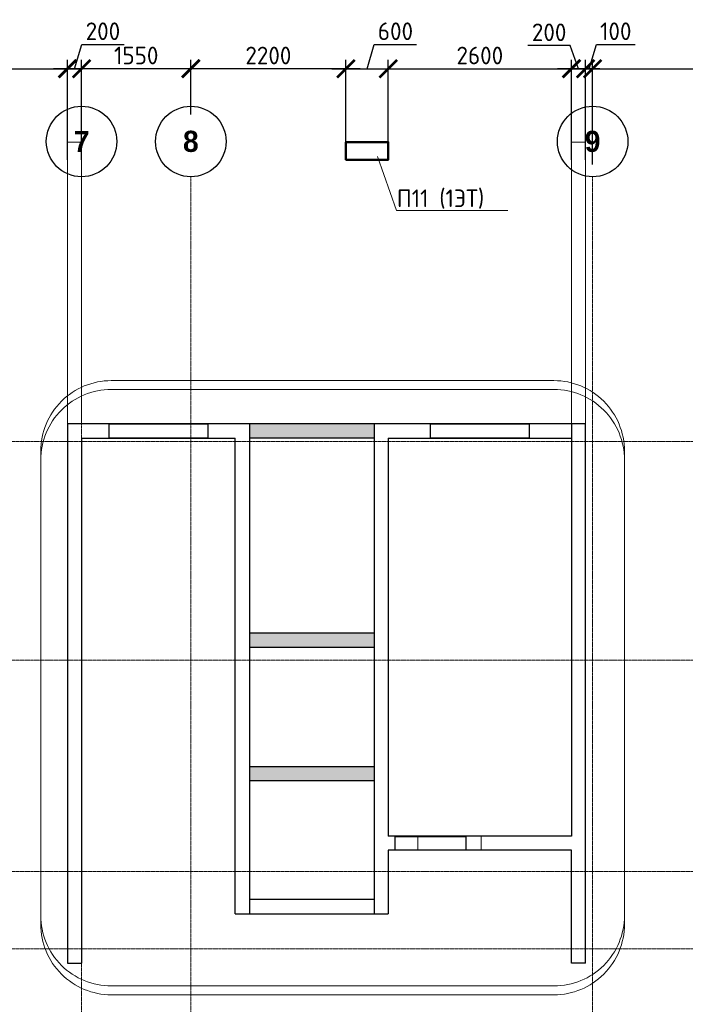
# Model space of a CAD drawing. Header units: millimetres. Extents: x 263826 to 1718326, y -423071 to 70137.
# Tile 164 of 256: x 374316 to 383759, y -69132 to -55159. Entities that reach past the tile are written whole.
import ezdxf
from ezdxf import colors
from ezdxf.entities.mleader import LeaderData, LeaderLine
from ezdxf.math import Vec2, Vec3

# ---------------------------------------------------------------- set-up
doc = ezdxf.new("R2010")
doc.units = ezdxf.units.MM
doc.linetypes.add('______5', pattern=[1100, 800, -100, 100, -100])
doc.linetypes.add('осевая', pattern=[50.8, 31.75, -6.35, 6.35, -6.35])
for name, color, linetype, lineweight in [('Конструкции 0.5', 5, 'Continuous', 50), ('Надписи', 200, 'Continuous', 18), ('Оси', 40, '______5', 18), ('подоснова', 151, 'Continuous', 5), ('размер', 1, 'Continuous', 25), ('РАЗМЕРЫ', 1, 'Continuous', 9), ('СТЕНЫ', 3, 'Continuous', 30)]:
    doc.layers.add(name, color=color, linetype=linetype, lineweight=lineweight)
doc.styles.add('Century Gothic', font='GOTHIC.TTF')
doc.styles.add('GOST-2.304_Type-B', font='GOST_Common.ttf')
doc.dimstyles.new('СПДС', dxfattribs={"dimscale": 100, "dimtxt": 2.5, "dimasz": 2.5, "dimexe": 1.25, "dimexo": 0, "dimtad": 1, "dimdec": 0, "dimtxsty": 'GOST-2.304_Type-B', "dimblk": 'ARCHTICK', "dimcen": 2.5, "dimdle": 2, "dimadec": 0, "dimazin": 2, "dimtfac": 0.75, "dimtdec": 0, "dimtmove": 1, "dimatfit": 3, "dimfxl": 1, "dimtolj": 1, "dimarcsym": 1})

# ---------------------------------------------------------------- blocks, each defined once
blk = doc.blocks.new('_ArchTick')
at = {"color": 0, "linetype": 'ByBlock', "const_width": 0.15}
blk.add_lwpolyline([(-0.5, -0.5), (0.5, 0.5)], dxfattribs=at)
blk = doc.blocks.new('*D3072')
at = {"layer": 'DEFPOINTS', "color": 0, "transparency": 16777216}
for p in [(382344, -55854), (382344, -57146), (382444, -57215)]:
    blk.add_point(p, dxfattribs=at)
at = {"layer": 'РАЗМЕРЫ', "color": 0, "lineweight": -2, "transparency": 16777216}
for p, q in [((382394, -55854), (382497, -55510)), ((382497, -55510), (383047, -55510)), ((382344, -57146), (382344, -55729)), ((382444, -57215), (382444, -55729)), ((382344, -55854), (382094, -55854)), ((382444, -55854), (382344, -55854)), ((382444, -55854), (382344, -55854)), ((382444, -55854), (382694, -55854))]:
    blk.add_line(p, q, dxfattribs=at)
at = {"layer": 'РАЗМЕРЫ', "color": 0, "lineweight": -2, "transparency": 16777216, "xscale": 250, "yscale": 250, "zscale": 250}
blk.add_blockref('_ArchTick', (382344, -55854), dxfattribs=at)
at = {"layer": 'РАЗМЕРЫ', "color": 0, "lineweight": -2, "transparency": 16777216, "xscale": 250, "yscale": 250, "zscale": 250, "rotation": 180}
blk.add_blockref('_ArchTick', (382444, -55854), dxfattribs=at)
at = {"layer": 'РАЗМЕРЫ', "color": 0, "lineweight": 0, "transparency": 16777216, "insert": (382772, -55323), "char_height": 250, "attachment_point": 5, "style": 'GOST-2.304_Type-B'}
blk.add_mtext('\\A1;100', dxfattribs=at)
blk = doc.blocks.new('*D3073')
at = {"layer": 'DEFPOINTS', "color": 0, "transparency": 16777216}
for p in [(382144, -55854), (382144, -57146), (382344, -57146)]:
    blk.add_point(p, dxfattribs=at)
at = {"layer": 'РАЗМЕРЫ', "color": 0, "lineweight": -2, "transparency": 16777216}
for p, q in [((382127, -55525), (381527, -55525)), ((382244, -55854), (382127, -55525)), ((382144, -57146), (382144, -55729)), ((382344, -57146), (382344, -55729)), ((382544, -55854), (381944, -55854))]:
    blk.add_line(p, q, dxfattribs=at)
at = {"layer": 'РАЗМЕРЫ', "color": 0, "lineweight": -2, "transparency": 16777216, "xscale": 250, "yscale": 250, "zscale": 250, "rotation": 180}
blk.add_blockref('_ArchTick', (382144, -55854), dxfattribs=at)
at = {"layer": 'РАЗМЕРЫ', "color": 0, "lineweight": -2, "transparency": 16777216, "xscale": 250, "yscale": 250, "zscale": 250}
blk.add_blockref('_ArchTick', (382344, -55854), dxfattribs=at)
at = {"layer": 'РАЗМЕРЫ', "color": 0, "lineweight": 0, "transparency": 16777216, "insert": (381827, -55338), "char_height": 250, "attachment_point": 5, "style": 'GOST-2.304_Type-B'}
blk.add_mtext('\\A1;200', dxfattribs=at)
blk = doc.blocks.new('*D3074')
at = {"layer": 'DEFPOINTS', "color": 0, "transparency": 16777216}
for p in [(376744, -55854), (376744, -56502), (378944, -56896)]:
    blk.add_point(p, dxfattribs=at)
at = {"layer": 'РАЗМЕРЫ', "color": 0, "lineweight": -2, "transparency": 16777216}
for p, q in [((376744, -56502), (376744, -55729)), ((378944, -56896), (378944, -55729)), ((379144, -55854), (376544, -55854))]:
    blk.add_line(p, q, dxfattribs=at)
at = {"layer": 'РАЗМЕРЫ', "color": 0, "lineweight": -2, "transparency": 16777216, "xscale": 250, "yscale": 250, "zscale": 250, "rotation": 180}
blk.add_blockref('_ArchTick', (376744, -55854), dxfattribs=at)
at = {"layer": 'РАЗМЕРЫ', "color": 0, "lineweight": -2, "transparency": 16777216, "xscale": 250, "yscale": 250, "zscale": 250}
blk.add_blockref('_ArchTick', (378944, -55854), dxfattribs=at)
at = {"layer": 'РАЗМЕРЫ', "color": 0, "lineweight": 0, "transparency": 16777216, "insert": (377844, -55667), "char_height": 250, "attachment_point": 5, "style": 'GOST-2.304_Type-B'}
blk.add_mtext('\\A1;2200', dxfattribs=at)
blk = doc.blocks.new('*D3075')
at = {"layer": 'DEFPOINTS', "color": 0, "transparency": 16777216}
for p in [(375194, -55854), (376744, -56502), (375194, -57146)]:
    blk.add_point(p, dxfattribs=at)
at = {"layer": 'РАЗМЕРЫ', "color": 0, "lineweight": -2, "transparency": 16777216}
for p, q in [((375194, -57146), (375194, -55729)), ((376744, -56502), (376744, -55729)), ((376944, -55854), (374994, -55854))]:
    blk.add_line(p, q, dxfattribs=at)
at = {"layer": 'РАЗМЕРЫ', "color": 0, "lineweight": -2, "transparency": 16777216, "xscale": 250, "yscale": 250, "zscale": 250, "rotation": 180}
blk.add_blockref('_ArchTick', (375194, -55854), dxfattribs=at)
at = {"layer": 'РАЗМЕРЫ', "color": 0, "lineweight": -2, "transparency": 16777216, "xscale": 250, "yscale": 250, "zscale": 250}
blk.add_blockref('_ArchTick', (376744, -55854), dxfattribs=at)
at = {"layer": 'РАЗМЕРЫ', "color": 0, "lineweight": 0, "transparency": 16777216, "insert": (375969, -55667), "char_height": 250, "attachment_point": 5, "style": 'GOST-2.304_Type-B'}
blk.add_mtext('\\A1;1550', dxfattribs=at)
blk = doc.blocks.new('*D3076')
at = {"layer": 'DEFPOINTS', "color": 0, "transparency": 16777216}
for p in [(374994, -55854), (374994, -57146), (375194, -57146)]:
    blk.add_point(p, dxfattribs=at)
at = {"layer": 'РАЗМЕРЫ', "color": 0, "lineweight": -2, "transparency": 16777216}
for p, q in [((375094, -55854), (375197, -55510)), ((375197, -55510), (375797, -55510)), ((374994, -57146), (374994, -55729)), ((375194, -57146), (375194, -55729)), ((375394, -55854), (374794, -55854))]:
    blk.add_line(p, q, dxfattribs=at)
at = {"layer": 'РАЗМЕРЫ', "color": 0, "lineweight": -2, "transparency": 16777216, "xscale": 250, "yscale": 250, "zscale": 250, "rotation": 180}
blk.add_blockref('_ArchTick', (374994, -55854), dxfattribs=at)
at = {"layer": 'РАЗМЕРЫ', "color": 0, "lineweight": -2, "transparency": 16777216, "xscale": 250, "yscale": 250, "zscale": 250}
blk.add_blockref('_ArchTick', (375194, -55854), dxfattribs=at)
at = {"layer": 'РАЗМЕРЫ', "color": 0, "lineweight": 0, "transparency": 16777216, "insert": (375497, -55323), "char_height": 250, "attachment_point": 5, "style": 'GOST-2.304_Type-B'}
blk.add_mtext('\\A1;200', dxfattribs=at)
blk = doc.blocks.new('*D3206')
at = {"layer": 'DEFPOINTS', "color": 0, "transparency": 16777216}
for p in [(374994, -55854), (374994, -56770, 3100), (368694, -56896, 3100)]:
    blk.add_point(p, dxfattribs=at)
at = {"layer": 'РАЗМЕРЫ', "color": 0, "lineweight": -2, "transparency": 16777216}
for p, q in [((368694, -56896), (368694, -55729)), ((374994, -56770), (374994, -55729)), ((368494, -55854), (375194, -55854))]:
    blk.add_line(p, q, dxfattribs=at)
at = {"layer": 'РАЗМЕРЫ', "color": 0, "lineweight": -2, "transparency": 16777216, "xscale": 250, "yscale": 250, "zscale": 250, "rotation": 180}
blk.add_blockref('_ArchTick', (368694, -55854), dxfattribs=at)
at = {"layer": 'РАЗМЕРЫ', "color": 0, "lineweight": -2, "transparency": 16777216, "xscale": 250, "yscale": 250, "zscale": 250}
blk.add_blockref('_ArchTick', (374994, -55854), dxfattribs=at)
at = {"layer": 'РАЗМЕРЫ', "color": 0, "lineweight": 0, "transparency": 16777216, "insert": (371844, -55667), "char_height": 250, "attachment_point": 5, "style": 'GOST-2.304_Type-B'}
blk.add_mtext('\\A1;6300', dxfattribs=at)
blk = doc.blocks.new('*D3207')
at = {"layer": 'DEFPOINTS', "color": 0, "transparency": 16777216}
for p in [(379544, -55854), (378944, -56896, 3100), (379544, -56896, 3100)]:
    blk.add_point(p, dxfattribs=at)
at = {"layer": 'РАЗМЕРЫ', "color": 0, "lineweight": -2, "transparency": 16777216}
for p, q in [((379244, -55854), (379347, -55510)), ((379347, -55510), (379947, -55510)), ((378944, -56896), (378944, -55729)), ((379544, -56896), (379544, -55729)), ((378744, -55854), (379744, -55854))]:
    blk.add_line(p, q, dxfattribs=at)
at = {"layer": 'РАЗМЕРЫ', "color": 0, "lineweight": -2, "transparency": 16777216, "xscale": 250, "yscale": 250, "zscale": 250, "rotation": 180}
blk.add_blockref('_ArchTick', (378944, -55854), dxfattribs=at)
at = {"layer": 'РАЗМЕРЫ', "color": 0, "lineweight": -2, "transparency": 16777216, "xscale": 250, "yscale": 250, "zscale": 250}
blk.add_blockref('_ArchTick', (379544, -55854), dxfattribs=at)
at = {"layer": 'РАЗМЕРЫ', "color": 0, "lineweight": 0, "transparency": 16777216, "insert": (379647, -55323), "char_height": 250, "attachment_point": 5, "style": 'GOST-2.304_Type-B'}
blk.add_mtext('\\A1;600', dxfattribs=at)
blk = doc.blocks.new('*D3208')
at = {"layer": 'DEFPOINTS', "color": 0, "transparency": 16777216}
for p in [(382144, -55854), (382144, -56576, 3100), (379544, -56896, 3100)]:
    blk.add_point(p, dxfattribs=at)
at = {"layer": 'РАЗМЕРЫ', "color": 0, "lineweight": -2, "transparency": 16777216}
for p, q in [((379544, -56896), (379544, -55729)), ((382144, -56576), (382144, -55729)), ((379344, -55854), (382344, -55854))]:
    blk.add_line(p, q, dxfattribs=at)
at = {"layer": 'РАЗМЕРЫ', "color": 0, "lineweight": -2, "transparency": 16777216, "xscale": 250, "yscale": 250, "zscale": 250, "rotation": 180}
blk.add_blockref('_ArchTick', (379544, -55854), dxfattribs=at)
at = {"layer": 'РАЗМЕРЫ', "color": 0, "lineweight": -2, "transparency": 16777216, "xscale": 250, "yscale": 250, "zscale": 250}
blk.add_blockref('_ArchTick', (382144, -55854), dxfattribs=at)
at = {"layer": 'РАЗМЕРЫ', "color": 0, "lineweight": 0, "transparency": 16777216, "insert": (380844, -55667), "char_height": 250, "attachment_point": 5, "style": 'GOST-2.304_Type-B'}
blk.add_mtext('\\A1;2600', dxfattribs=at)
blk = doc.blocks.new('*D3209')
at = {"layer": 'DEFPOINTS', "color": 0, "transparency": 16777216}
for p in [(386244, -55854), (386244, -56896, 3100), (382444, -57215, 3100)]:
    blk.add_point(p, dxfattribs=at)
at = {"layer": 'РАЗМЕРЫ', "color": 0, "lineweight": -2, "transparency": 16777216}
for p, q in [((382444, -57215), (382444, -55729)), ((386244, -56896), (386244, -55729)), ((382244, -55854), (386444, -55854))]:
    blk.add_line(p, q, dxfattribs=at)
at = {"layer": 'РАЗМЕРЫ', "color": 0, "lineweight": -2, "transparency": 16777216, "xscale": 250, "yscale": 250, "zscale": 250, "rotation": 180}
blk.add_blockref('_ArchTick', (382444, -55854), dxfattribs=at)
at = {"layer": 'РАЗМЕРЫ', "color": 0, "lineweight": -2, "transparency": 16777216, "xscale": 250, "yscale": 250, "zscale": 250}
blk.add_blockref('_ArchTick', (386244, -55854), dxfattribs=at)
at = {"layer": 'РАЗМЕРЫ', "color": 0, "lineweight": 0, "transparency": 16777216, "insert": (384344, -55667), "char_height": 250, "attachment_point": 5, "style": 'GOST-2.304_Type-B'}
blk.add_mtext('\\A1;3800', dxfattribs=at)
blk = doc.blocks.new('_None')
blk = doc.blocks.new('NSY101')
at = {"color": 0, "linetype": 'ByBlock', "lineweight": -2}
blk.add_circle((0, 0), 50, dxfattribs=at)
blk = doc.blocks.new('СЛОЖНЫЙ_ОБЪЕКТ_3')
at = {"layer": 'Оси', "color": 16, "linetype": 'Continuous', "lineweight": 25, "transparency": 33554687, "xscale": 9.999999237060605, "yscale": 9.999999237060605, "zscale": 9.999999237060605}
blk.add_blockref('NSY101', (24563, -989), dxfattribs=at)
at = {"layer": 'Оси', "color": 16, "linetype": 'Continuous', "lineweight": 25, "transparency": 33554687, "insert": (24563, -989), "char_height": 300, "width": 385, "attachment_point": 5, "style": 'Century Gothic'}
blk.add_mtext('\\A1;{\\fCentury Gothic|i0|b1;\\H300.000000;\\W1.000000;\\C16;7}\\P', dxfattribs=at)
blk = doc.blocks.new('СЛОЖНЫЙ_ОБЪЕКТ_4')
at = {"layer": 'Оси', "color": 16, "linetype": 'Continuous', "lineweight": 25, "transparency": 33554687, "xscale": 9.999999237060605, "yscale": 9.999999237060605, "zscale": 9.999999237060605}
blk.add_blockref('NSY101', (26113, -989), dxfattribs=at)
at = {"layer": 'Оси', "color": 16, "linetype": 'Continuous', "lineweight": 25, "transparency": 33554687, "insert": (26113, -989), "char_height": 300, "width": 385, "attachment_point": 5, "style": 'Century Gothic'}
blk.add_mtext('\\A1;{\\fCentury Gothic|i0|b1;\\H300.000000;\\W1.000000;\\C16;8}\\P', dxfattribs=at)
blk = doc.blocks.new('СЛОЖНЫЙ_ОБЪЕКТ_16')
at = {"layer": 'Оси', "color": 16, "linetype": 'Continuous', "lineweight": 25, "transparency": 33554687, "xscale": 9.999999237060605, "yscale": 9.999999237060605, "zscale": 9.999999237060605}
blk.add_blockref('NSY101', (31813, -989), dxfattribs=at)
at = {"layer": 'Оси', "color": 16, "linetype": 'Continuous', "lineweight": 25, "transparency": 33554687, "insert": (31813, -989), "char_height": 300, "width": 385, "attachment_point": 5, "style": 'Century Gothic'}
blk.add_mtext('\\A1;{\\fCentury Gothic|i0|b1;\\H300.000000;\\W1.000000;\\C16;9}\\P', dxfattribs=at)
blk = doc.blocks.new('оси2')
at = {"layer": 'Оси', "color": 16, "linetype": 'осевая', "lineweight": 0, "ltscale": 0.5, "transparency": 33554687}
for p, q in [((1003495.5, 5465.4), (1003495.5, -20739.3)), ((1005045.5, 5465.4), (1005045.5, -20739.3)), ((1010745.5, 5465.4), (1010745.5, -20739.3)), ((979200, 1707.1), (1032582.1, 1707.1)), ((979200, -1392.9), (1032582.1, -1392.9)), ((979200, -4392.9), (1032582.1, -4392.9)), ((979200, -5492.9), (1032582.1, -5492.9))]:
    blk.add_line(p, q, dxfattribs=at)
at = {"layer": 'Оси', "color": 16, "linetype": 'Continuous', "lineweight": 25, "transparency": 33554687}
for name in ['СЛОЖНЫЙ_ОБЪЕКТ_3', 'СЛОЖНЫЙ_ОБЪЕКТ_4', 'СЛОЖНЫЙ_ОБЪЕКТ_16']:
    blk.add_blockref(name, (978932, 6954.9), dxfattribs=at)
blk = doc.blocks.new('51151')
at = {"layer": 'размер', "transparency": 33554648}
h = blk.add_hatch(dxfattribs=at)
h.set_pattern_fill('ANGLE', color=1)
h.set_pattern_definition([(0, (-80889.135, -157681.985), (0, 6.985), [5.08, -1.905]), (90, (-80889.135, -157681.985), (-6.985, 4e-16), [5.08, -1.905])])
h.paths.add_polyline_path([(387260, -184179.4), (386683.9, -184179.4, 0.0636254), (386641.9, -184379.4), (387260, -184379.4)])
h.paths.add_polyline_path([(386683.9, -184179.4), (386188.5, -184179.4, -0.0586788), (386210.5, -184366.7, -0.0039429), (386210.4, -184379.4), (386641.9, -184379.4, -0.0636254)])
h.paths.add_polyline_path([(386188.5, -184179.4), (385490.1, -184179.4), (385490.1, -184379.4), (386210.4, -184379.4, 0.0039429), (386210.5, -184366.7, 0.0586788)])
h = blk.add_hatch(dxfattribs=at)
h.set_pattern_fill('ANGLE', color=1)
h.set_pattern_definition([(0, (-80889.135, -157681.831), (0, 6.985), [5.08, -1.905]), (90, (-80889.135, -157681.831), (-6.985, 4e-16), [5.08, -1.905])])
h.paths.add_polyline_path([(386908.1, -187149.3), (385815.4, -187149.3, -0.0730536), (385834, -187275.6, -0.0420999), (385827.8, -187349.3), (386904.4, -187349.3, -0.0527689), (386894.7, -187257.3, -0.0621567)])
h.paths.add_polyline_path([(387260, -187149.3), (386908.1, -187149.3, 0.0621567), (386894.7, -187257.3, 0.0527689), (386904.4, -187349.3), (387260, -187349.3)])
h.paths.add_polyline_path([(385815.4, -187149.3), (385490.1, -187149.3), (385490.1, -187349.3), (385827.8, -187349.3, 0.0420999), (385834, -187275.6, 0.0730536)])
h = blk.add_hatch(dxfattribs=at)
h.set_pattern_fill('ANGLE', color=1)
h.set_pattern_definition([(0, (-80889.135, -157682.8524), (0, 6.985), [5.08, -1.905]), (90, (-80889.135, -157682.8524), (-6.985, 4e-16), [5.08, -1.905])])
h.paths.add_polyline_path([(387260, -189040.3), (386907.4, -189040.3, 0.0317132), (386903.9, -189095.9, 0.0839048), (386928.3, -189240.3), (387260, -189240.3)])
h.paths.add_polyline_path([(386903.9, -189095.9, -0.0317132), (386907.4, -189040.3), (385877.7, -189040.3, -0.0719225), (385895.7, -189164.8, -0.0431961), (385889.2, -189240.3), (386928.3, -189240.3, -0.0839048)])
h.paths.add_polyline_path([(385877.7, -189040.3), (385490.1, -189040.3), (385490.1, -189240.3), (385889.2, -189240.3, 0.0431961), (385895.7, -189164.8, 0.0719225)])
at = {"layer": 'РАЗМЕРЫ', "color": 1, "elevation": 560}
blk.add_lwpolyline([(383531.2, -183690.4), (389811.3, -183690.4, -0.4142136), (390811.3, -184690.4), (390811.3, -191280.8, -0.4142136), (389811.3, -192280.8), (383531.2, -192280.8, -0.4142136), (382531.2, -191280.8), (382531.2, -184690.4, -0.4142136)], format="xyb", close=True, dxfattribs=at)
at = {"layer": 'СТЕНЫ', "linetype": 'Continuous', "transparency": 33554687}
for p, q in [((385490, -184180.5, 360), (385490, -191130.5, 360)), ((387260, -184180.5, 360), (387260, -191130.5, 360)), ((390060, -184180.5, 360), (390060, -190030.5, 360)), ((382910, -184430.5, 360), (382910, -191830.5, 360)), ((383110, -184380.5, 360), (383110, -191830.5, 360)), ((383110, -184380.5, 360), (385290, -184380.5, 360)), ((385290, -191130.5, 360), (385290, -184380.5, 360)), ((387260, -184380.5, 360), (385490, -184380.5, 360)), ((387460, -184380.5, 360), (390060, -184380.5, 360)), ((387460, -184380.5, 360), (387460, -190030.5, 360)), ((390260, -191830.5, 360), (390260, -184430.5, 360)), ((387260, -187150.5, 360), (385490, -187150.5, 360)), ((387260, -187350.5, 360), (385490, -187350.5, 360)), ((385490, -189040.5, 360), (387260, -189040.5, 360)), ((385490, -189240.5, 360), (387260, -189240.5, 360)), ((390060, -190030.5, 360), (387460, -190030.5, 360)), ((390060, -190230.5, 360), (387460, -190230.5, 360)), ((387460, -190230.5, 360), (387460, -191130.5, 360)), ((390060, -191830.5, 360), (390060, -190230.5, 360)), ((387260, -190930.5, 360), (385490, -190930.5, 360)), ((385290, -191130.5, 360), (387460, -191130.5, 360)), ((382910, -191830.5, 360), (383110, -191830.5, 360)), ((390260, -191830.5, 360), (390060, -191830.5, 360))]:
    blk.add_line(p, q, dxfattribs=at)
at = {"layer": 'СТЕНЫ', "linetype": 'Continuous', "transparency": 33554687, "elevation": 360}
blk.add_lwpolyline([(390260, -184430.5), (390260.1, -184180.5), (382910.1, -184180.5), (382910.1, -184430.5)], dxfattribs=at)
at = {"layer": 'СТЕНЫ', "linetype": 'Continuous', "transparency": 33554687}
for points in [[(383500.1, -184177.5), (384899.9, -184177.5), (384899.9, -184380.5), (383500.1, -184380.5)], [(383500.1, -184177.5), (384899.9, -184177.5), (384899.9, -184380.5), (383500.1, -184380.5)], [(388060.4, -184177.5), (389460.1, -184177.5), (389460.1, -184380.5), (388060.4, -184380.5)], [(388060.4, -184177.5), (389460.1, -184177.5), (389460.1, -184380.5), (388060.4, -184380.5)]]:
    blk.add_lwpolyline(points, close=True, dxfattribs=at)
at = {"layer": 'СТЕНЫ', "linetype": 'Continuous', "transparency": 33554687, "elevation": 360}
blk.add_lwpolyline([(387560, -190032.3), (388560, -190032.3), (388560, -190230.5), (387560, -190230.5)], close=True, dxfattribs=at)
at = {"layer": 'РАЗМЕРЫ'}
blk.add_blockref('оси2', (-620385.4, -186137.6, -560), dxfattribs=at)
at = {"layer": 'Надписи', "color": 0, "ltscale": 0.3}
ml = blk.add_multileader_mtext('Standard', dxfattribs=at)
ml.set_content('{\\C256;см. том \\C0;24-04-КЖ.2-3.1}', color=4, style='GOST-2.304_Type-B')
ml.set_leader_properties(color=256, linetype='ByLayer', lineweight=15)
ml.set_arrow_properties(name='NONE')
ml.build(insert=Vec2(0, 0))
ml.multileader.update_dxf_attribs({"text_left_attachment_type": 6, "text_right_attachment_type": 6, "dogleg_length": 0.1, "arrow_head_size": 18})
ctx = ml.context
ctx.base_point, ctx.char_height, ctx.arrow_head_size, ctx.landing_gap_size, ctx.plane_origin = Vec3(387932.4, -183362.4), 250, 18, 20, Vec3(383920.7, -182775)
ctx.left_attachment, ctx.right_attachment, ctx.text_align_type = 6, 6, 1
notes = []
notes.append((ctx, [(1, (1, 1, 0), (387932.3, -183362.4), (1, 0), 0.1, [(2, [(387054.8, -183690.4), (387054.8, -183690.4), (387054.8, -183690.4)], 0, [])])]))
ctx.mtext.insert, ctx.mtext.alignment, ctx.mtext.flow_direction = Vec3(389700.5, -183062.4), 2, 5
for ctx, leaders in notes:
    for number, flags, end, landing, length, lines in leaders:
        leader = LeaderData()
        leader.index, (leader.has_last_leader_line, leader.has_dogleg_vector, leader.attachment_direction) = number, flags
        leader.last_leader_point, leader.dogleg_vector, leader.dogleg_length = Vec3(end), Vec3(landing), length
        for number, points, colour, breaks in lines:
            line = LeaderLine()
            line.index, line.vertices, line.color, line.breaks = number, Vec3.list(points), colors.encode_raw_color(colour), breaks
            leader.lines.append(line)
        ctx.leaders.append(leader)

msp = doc.modelspace()

# ---------------------------------------------------------------- linework, layer by layer
at = {"layer": 'Конструкции 0.5', "color": 30, "lineweight": 20, "true_color": 0xf26722}
for p, q in [((375194.25096, -56896.10566, -360), (374994.25096, -56896.10566, -360)), ((374994.25096, -56896.10581, -360), (374994.25096, -60066.10541, -360)), ((375194.25096, -60896.10601, -360), (375194.25096, -56896.10581, -360)), ((382344.08379, -56896.10506, -360), (382144.08379, -56896.10506, -360)), ((382144.08379, -56896.10571, -360), (382144.08379, -60896.10601, -360)), ((382344.08379, -66534.26532, -360), (382344.08379, -56896.10506, -360)), ((374994.25096, -60066.10541, -360), (374994.25096, -60186.10541, -360)), ((374994.25096, -60186.10541, -360), (374994.25096, -62146.10567, -360)), ((375694.25096, -60896.10601, -360), (375194.25096, -60896.10601, -360)), ((379964.25096, -60896.10601, -360), (375655.09423, -60896.10601, -360)), ((382144.08379, -60896.10601, -360), (379909.12249, -60896.10601, -360)), ((375194.25096, -61096.10601, -360), (375694.25096, -61096.10601, -360)), ((375194.25096, -67296.10528, -360), (375194.25096, -61096.10601, -360)), ((375694.25096, -61096.10601, -360), (377373.99046, -61096.10601, -360)), ((377373.99046, -61096.10601, -360), (377373.99046, -67646.10564, -360)), ((377573.99046, -61096.10601, -360), (379344.25096, -61096.10601, -360)), ((377573.99046, -63866.10597, -360), (377573.99046, -61096.10601, -360)), ((379344.25096, -61096.10601, -360), (379344.25096, -63866.10597, -360)), ((379544.25096, -61096.10601, -360), (379964.25096, -61096.10601, -360)), ((379544.25096, -66746.10567, -360), (379544.25096, -61096.10601, -360)), ((379963.63314, -61096.10601, -360), (382144.08379, -61096.10601, -360)), ((382144.08379, -61096.10601, -360), (382144.08379, -66746.10567, -360)), ((374994.25096, -62146.10567, -360), (374994.25096, -62266.10567, -360)), ((374994.25096, -62266.10567, -360), (374994.25096, -64096.10572, -360)), ((379344.25096, -63866.10597, -360), (377573.99046, -63866.10597, -360)), ((374994.25096, -64096.10572, -360), (374994.25096, -64216.10572, -360)), ((377573.99046, -64066.10597, -360), (379344.25096, -64066.10597, -360)), ((377574.08379, -64066.10628, -360), (377574.08379, -65756.10628, -360)), ((379344.25096, -64066.10597, -360), (379344.25096, -65756.10597, -360)), ((374994.25096, -64216.10572, -360), (374994.25096, -65746.10567, -360)), ((374994.25096, -65746.10567, -360), (374994.25096, -65866.10567, -360)), ((379344.25096, -65756.10597, -360), (377573.99046, -65756.10597, -360)), ((374994.25096, -65866.10567, -360), (374994.25096, -67246.10567, -360)), ((377573.99046, -65956.10597, -360), (379344.25096, -65956.10597, -360)), ((377573.99046, -67646.10564, -360), (377573.99046, -65956.10597, -360)), ((379344.25096, -65956.10597, -360), (379344.25096, -67646.10564, -360)), ((382344.08379, -66946.10522, -360), (382344.08379, -66534.26532, -360)), ((379964.25096, -66746.10567, -360), (379544.25096, -66746.10567, -360)), ((379964.25096, -66746.10567, -360), (379964.25096, -66946.10567, -360)), ((380864.25096, -66946.10567, -360), (380864.25096, -66746.10567, -360)), ((382144.08379, -66746.10567, -360), (380864.25096, -66746.10567, -360)), ((379544.25096, -67646.10564, -360), (379544.25096, -66946.10567, -360)), ((379544.25096, -66946.10567, -360), (379964.25096, -66946.10567, -360)), ((380864.25096, -66946.10567, -360), (382144.08379, -66946.10567)), ((382144.08379, -66946.10567, -360), (382144.08379, -68546.10564, -360)), ((382344.08379, -68546.10564, -360), (382344.08379, -66946.10567, -360)), ((374994.25096, -67246.10567, -360), (374994.25096, -67296.10528, -360)), ((374994.25096, -67296.10528, -360), (374994.25096, -67366.10567, -360)), ((375194.25096, -68546.10567, -360), (375194.25096, -67296.10528, -360)), ((374994.25096, -67366.10567, -360), (374994.25096, -68546.10567, -360)), ((377373.99046, -67646.10564, -360), (377373.99046, -67846.10564, -360)), ((379344.25096, -67646.10564, -360), (377573.99046, -67646.10564, -360)), ((379544.25096, -67846.10564, -360), (379544.25096, -67646.10564, -360)), ((377373.99046, -67846.10564, -360), (379544.25096, -67846.10564, -360)), ((374994.25096, -68546.10567, -360), (375194.25096, -68546.10567, -360)), ((382144.08379, -68546.10564, -360), (382344.08379, -68546.10564, -360))]:
    msp.add_line(p, q, dxfattribs=at)
at = {"layer": 'Конструкции 0.5', "color": 30, "true_color": 0xf26722, "elevation": -360}
msp.add_lwpolyline([(378944.10216, -56896.10581), (379544.10212, -56896.10581), (379544.10212, -57146.10581), (378944.10216, -57146.10581)], close=True, dxfattribs=at)
at = {"layer": 'РАЗМЕРЫ', "color": 30, "lineweight": 20, "true_color": 0xf26722, "elevation": -360}
for points in [[(374994.25096, -56896.10566), (375194.34672, -56896.10566), (375194.34672, -60896.10601), (374994.25096, -60896.10601)], [(379344.25096, -67846.10564), (377573.99046, -67846.10564), (377573.99046, -67646.10564), (379344.25096, -67646.10564)]]:
    msp.add_lwpolyline(points, close=True, dxfattribs=at)
at = {"layer": 'РАЗМЕРЫ', "color": 30, "true_color": 0xf26722, "elevation": -160}
msp.add_lwpolyline([(375615.48036, -60281.01007), (381895.54718, -60281.01007, -0.4142135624), (382895.54718, -61281.01007), (382895.54718, -67871.42284, -0.4142135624), (381895.54718, -68871.42284), (375615.48036, -68871.42284, -0.4142135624), (374615.48036, -67871.42284), (374615.48036, -61281.01007, -0.4142135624)], format="xyb", close=True, dxfattribs=at)
at = {"layer": 'РАЗМЕРЫ', "color": 30, "lineweight": 20, "true_color": 0xf26722, "elevation": -360}
msp.add_lwpolyline([(375194.25096, -60896.10601), (374994.25096, -60896.10601), (382344.08379, -60896.10601)], dxfattribs=at)

# ---------------------------------------------------------------- block references
at = {"layer": 'Конструкции 0.5', "color": 4}
msp.add_blockref('51151', (-7915.73855, 123284.35732, -559.99999), dxfattribs=at)

# ---------------------------------------------------------------- dimensions: what is measured, and where the dimension line sits
at = {"layer": 'РАЗМЕРЫ', "color": 30, "lineweight": 0, "true_color": 0xf26722}
for base, p1, p2, picture, middle in [((374994.25096, -55854.21856, -360), (375194.25096, -57146.1051, -360), (374994.25096, -57146.1051, -360), '*D3076', (375259.87596, -55322.96856, -360)), ((379544.10212, -55854.21856, -3460), (378944.10216, -56896.10581, -360), (379544.10212, -56896.10581, -360), '*D3207', (379409.72714, -55322.96856, -3460)), ((382344.08379, -55854.21856, -360), (382444.34672, -57215.05552, -360), (382344.08379, -57146.10556, -360), '*D3072', (382559.84026, -55322.96856, -360)), ((374994.25096, -55854.21856, -3460), (368694.10199, -56896.1059, -360), (374994.25096, -56769.66476, -360), '*D3206', (371844.17648, -55666.71856, -3460)), ((375194.25096, -55854.21856, -360), (376744.34672, -56501.74559, -360), (375194.25096, -57146.1051, -360), '*D3075', (375969.29884, -55666.71856, -360)), ((376744.34672, -55854.21856, -360), (378944.10216, -56896.10581, -360), (376744.34672, -56501.74559, -360), '*D3074', (377844.22444, -55666.71856, -360)), ((382144.08379, -55854.21856, -3460), (379544.10212, -56896.10581, -360), (382144.08379, -56576.21232, -360), '*D3208', (380844.09296, -55666.71856, -3460)), ((386244.07269, -55854.21856, -3460), (382444.34672, -57215.05552, -360), (386244.07269, -56896.1059, -360), '*D3209', (384344.20971, -55666.71856, -3460))]:
    dim = msp.add_linear_dim(base=base, p1=p1, p2=p2, dimstyle='СПДС', dxfattribs=at)
    dim.commit()
    dim.dimension.update_dxf_attribs({"geometry": picture, "text_midpoint": middle})
dim = msp.add_linear_dim(base=(382144.08379, -55854.21856, -360), p1=(382344.08379, -57146.10556, -360), p2=(382144.08379, -57146.10556, -360), dimstyle='СПДС', dxfattribs=at)
dim.commit()
dim.dimension.update_dxf_attribs({"geometry": '*D3073', "text_midpoint": (382064.25261, -55525.2805, -360), "dimtype": 160})

# ---------------------------------------------------------------- leaders
at = {"layer": 'подоснова', "color": 30, "ltscale": 0.3, "true_color": 0xf26722}
ml = msp.add_multileader_mtext('Standard', dxfattribs=at)
ml.set_content('П11 (1ЭТ)', color=5, style='GOST-2.304_Type-B')
ml.set_leader_properties(color=256, linetype='ByLayer', lineweight=15)
ml.set_arrow_properties(name='NONE')
ml.build(insert=Vec2(0, 0))
ml.multileader.update_dxf_attribs({"text_left_attachment_type": 6, "text_right_attachment_type": 6, "dogleg_length": 0.1, "arrow_head_size": 18})
ctx = ml.context
ctx.base_point, ctx.char_height, ctx.arrow_head_size, ctx.landing_gap_size, ctx.plane_origin = Vec3(379660.95284, -57868.04148, 2380.00001), 250, 18, 20, Vec3(372055.5307, -55440.46358, 2380.00001)
ctx.left_attachment, ctx.right_attachment, ctx.text_align_type = 6, 6, 1
notes = []
notes.append((ctx, [(0, (1, 1, 0), (379660.85284, -57868.04148, 2380.00001), (1, 0), 0.1, [(0, [(379393.22346, -57098.40602, 2380.00001)], 0, [])])]))
ctx.mtext.insert, ctx.mtext.alignment, ctx.mtext.flow_direction = Vec3(380286.25587, -57568.04148, 2380.00001), 2, 5
for ctx, leaders in notes:
    for number, flags, end, landing, length, lines in leaders:
        leader = LeaderData()
        leader.index, (leader.has_last_leader_line, leader.has_dogleg_vector, leader.attachment_direction) = number, flags
        leader.last_leader_point, leader.dogleg_vector, leader.dogleg_length = Vec3(end), Vec3(landing), length
        for number, points, colour, breaks in lines:
            line = LeaderLine()
            line.index, line.vertices, line.color, line.breaks = number, Vec3.list(points), colors.encode_raw_color(colour), breaks
            leader.lines.append(line)
        ctx.leaders.append(leader)

doc.saveas('drawing.dxf')
